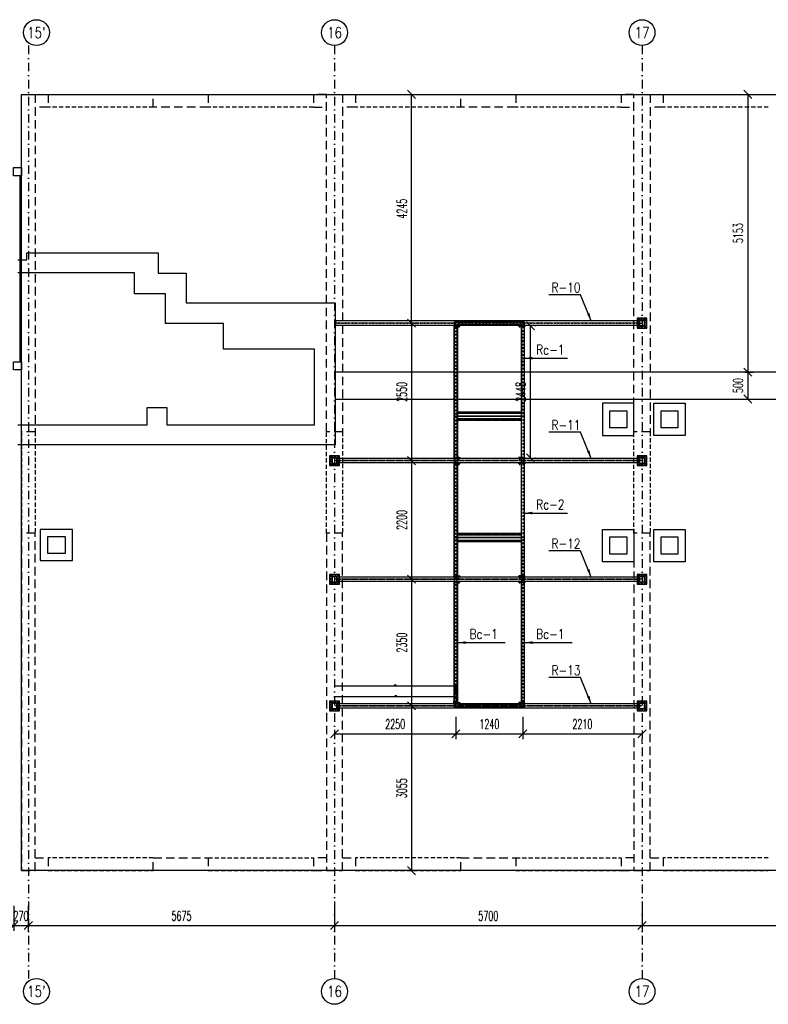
# Model space of a CAD drawing. Header units: millimetres. Extents: x -228255 to 14536, y -140109 to 119945.
# Tile 111 of 123: x -147689 to -133814, y 100839 to 119104. Entities that reach past the tile are written whole.
import ezdxf
from ezdxf.enums import TextEntityAlignment as Align

# ---------------------------------------------------------------- set-up
doc = ezdxf.new("R2010")
doc.units = ezdxf.units.MM
doc.header["$LTSCALE"] = 2.5
for name, pattern in [('DASHDOT', [25.4, 12.7, -6.35, 0, -6.35]), ('DASHDOT2', [12.7, 6.35, -3.175, 0, -3.175]), ('DASHED', [19.05, 12.7, -6.35]), ('DASHED2', [9.525, 6.35, -3.175])]:
    doc.linetypes.add(name, pattern=pattern)
for name, color, linetype in [('Istniejace', 31, 'Continuous'), ('Kominy', 3, 'Continuous'), ('Nadproza', 202, 'DASHED2'), ('Odnosnik', 54, 'Continuous'), ('Opis_osi', 7, 'Continuous'), ('Osie', 134, 'DASHDOT'), ('Osie_stal', 221, 'DASHDOT2'), ('Scian_nad', 13, 'Continuous'), ('Sciany_nosne', 2, 'DASHED'), ('stal', 4, 'Continuous'), ('Stal_nw', 181, 'DASHED2'), ('Urządzenie', 45, 'Continuous'), ('Widok', 8, 'Continuous'), ('Wymiary', 86, 'Continuous')]:
    doc.layers.add(name, color=color, linetype=linetype)
doc.styles.add('Romans', font='romans.shx', dxfattribs={"width": 0.6})
doc.styles.add('style1', font='romand.shx', dxfattribs={"width": 0.8})
doc.styles.add('style3', font='romans.shx', dxfattribs={"width": 0.5})
doc.dimstyles.new('Skala_10', dxfattribs={"dimtxt": 18, "dimasz": 12, "dimexe": 10, "dimexo": 10, "dimgap": 10, "dimtad": 1, "dimdec": 0, "dimdsep": 46, "dimtxsty": 'style3', "dimblk": 'OBLIQUE', "dimcen": 0, "dimdle": 1, "dimclrd": 256, "dimclre": 256, "dimclrt": 31, "dimadec": 1, "dimazin": 0, "dimtfac": 1, "dimtdec": 0, "dimtix": 1, "dimtmove": 2, "dimatfit": 0, "dimldrblk": 'DOT', "dimfxl": 1, "dimtolj": 1, "dimtzin": 0, "dimlwd": -1, "dimlwe": -1, "dimarcsym": 0})
doc.dimstyles.new('Skala_100', dxfattribs={"dimtxt": 180, "dimasz": 150, "dimexe": 100, "dimexo": 200, "dimgap": 90, "dimtad": 1, "dimdec": 0, "dimrnd": 1, "dimdsep": 46, "dimtxsty": 'Romans', "dimblk": 'OBLIQUE', "dimcen": 0, "dimdle": 10, "dimclrd": 256, "dimclre": 256, "dimclrt": 31, "dimadec": 0, "dimazin": 0, "dimtfac": 1, "dimtdec": 0, "dimtix": 1, "dimtmove": 2, "dimatfit": 0, "dimfxl": 1, "dimtolj": 1, "dimtzin": 0, "dimlwd": -1, "dimlwe": -1, "dimarcsym": 0})

# ---------------------------------------------------------------- blocks, each defined once
blk = doc.blocks.new('Os_centrum')
at = {"color": 7}
blk.add_circle((0, 0), 30, dxfattribs=at)
at = {"color": 31, "style": 'style1', "width": 0.8}
blk.add_attdef('222', text='', height=25, dxfattribs=at).set_placement((0, 0), align=Align.MIDDLE)
blk = doc.blocks.new('Zk100x100x4')
for points in [[(-42, -50), (42, -50, 0.414214), (50, -42), (50, 42, 0.414214), (42, 50), (-42, 50, 0.414214), (-50, 42), (-50, -42, 0.414214)], [(-42, -46), (42, -46, 0.414214), (46, -42), (46, 42, 0.414214), (42, 46), (-42, 46, 0.414214), (-46, 42), (-46, -42, 0.414214)]]:
    blk.add_lwpolyline(points, format="xyb", close=True)
blk = doc.blocks.new('_Oblique')
at = {"color": 0, "linetype": 'ByBlock', "lineweight": -2}
blk.add_line((-0.5, -0.5), (0.5, 0.5), dxfattribs=at)
blk = doc.blocks.new('*D91')
at = {"layer": 'Defpoints', "color": 0, "transparency": 16777216}
for p in [(-147799, 102866), (-147529, 102866), (-147529, 102300)]:
    blk.add_point(p, dxfattribs=at)
at = {"layer": 'Wymiary', "transparency": 16777216}
for p, q in [((-147799, 102666), (-147799, 102200)), ((-147529, 102666), (-147529, 102200)), ((-147799, 102300), (-147949, 102300)), ((-147799, 102300), (-147529, 102300)), ((-147529, 102300), (-147379, 102300))]:
    blk.add_line(p, q, dxfattribs=at)
at = {"layer": 'Wymiary', "transparency": 16777216, "xscale": 150, "yscale": 150, "zscale": 150}
blk.add_blockref('_Oblique', (-147799, 102300), dxfattribs=at)
at = {"layer": 'Wymiary', "transparency": 16777216, "xscale": 150, "yscale": 150, "zscale": 150, "rotation": 180}
blk.add_blockref('_Oblique', (-147529, 102300), dxfattribs=at)
at = {"layer": 'Wymiary', "color": 31, "transparency": 16777216, "insert": (-147664, 102480), "char_height": 180, "attachment_point": 5, "style": 'Romans'}
blk.add_mtext('\\A1;270', dxfattribs=at)
blk = doc.blocks.new('*D92')
at = {"layer": 'Defpoints', "color": 0, "transparency": 16777216}
for p in [(-147529, 102866), (-141854, 102866), (-141854, 102300)]:
    blk.add_point(p, dxfattribs=at)
at = {"layer": 'Wymiary', "transparency": 16777216}
for p, q in [((-147529, 102666), (-147529, 102200)), ((-141854, 102666), (-141854, 102200)), ((-147539, 102300), (-141844, 102300))]:
    blk.add_line(p, q, dxfattribs=at)
at = {"layer": 'Wymiary', "transparency": 16777216, "xscale": 150, "yscale": 150, "zscale": 150, "rotation": 180}
blk.add_blockref('_Oblique', (-147529, 102300), dxfattribs=at)
at = {"layer": 'Wymiary', "transparency": 16777216, "xscale": 150, "yscale": 150, "zscale": 150}
blk.add_blockref('_Oblique', (-141854, 102300), dxfattribs=at)
at = {"layer": 'Wymiary', "color": 31, "transparency": 16777216, "insert": (-144691, 102480), "char_height": 180, "attachment_point": 5, "style": 'Romans'}
blk.add_mtext('\\A1;5675', dxfattribs=at)
blk = doc.blocks.new('*D93')
at = {"layer": 'Defpoints', "color": 0, "transparency": 16777216}
for p in [(-141854, 102866), (-136154, 102866), (-136154, 102300)]:
    blk.add_point(p, dxfattribs=at)
at = {"layer": 'Wymiary', "transparency": 16777216}
for p, q in [((-141854, 102666), (-141854, 102200)), ((-136154, 102666), (-136154, 102200)), ((-141864, 102300), (-136144, 102300))]:
    blk.add_line(p, q, dxfattribs=at)
at = {"layer": 'Wymiary', "transparency": 16777216, "xscale": 150, "yscale": 150, "zscale": 150, "rotation": 180}
blk.add_blockref('_Oblique', (-141854, 102300), dxfattribs=at)
at = {"layer": 'Wymiary', "transparency": 16777216, "xscale": 150, "yscale": 150, "zscale": 150}
blk.add_blockref('_Oblique', (-136154, 102300), dxfattribs=at)
at = {"layer": 'Wymiary', "color": 31, "transparency": 16777216, "insert": (-139004, 102480), "char_height": 180, "attachment_point": 5, "style": 'Romans'}
blk.add_mtext('\\A1;5700', dxfattribs=at)
blk = doc.blocks.new('*D94')
at = {"layer": 'Defpoints', "color": 0, "transparency": 16777216}
for p in [(-136154, 102866), (-130454, 102866), (-130454, 102300)]:
    blk.add_point(p, dxfattribs=at)
at = {"layer": 'Wymiary', "transparency": 16777216}
for p, q in [((-136154, 102666), (-136154, 102200)), ((-130454, 102666), (-130454, 102200)), ((-136164, 102300), (-130444, 102300))]:
    blk.add_line(p, q, dxfattribs=at)
at = {"layer": 'Wymiary', "transparency": 16777216, "xscale": 150, "yscale": 150, "zscale": 150, "rotation": 180}
blk.add_blockref('_Oblique', (-136154, 102300), dxfattribs=at)
at = {"layer": 'Wymiary', "transparency": 16777216, "xscale": 150, "yscale": 150, "zscale": 150}
blk.add_blockref('_Oblique', (-130454, 102300), dxfattribs=at)
at = {"layer": 'Wymiary', "color": 31, "transparency": 16777216, "insert": (-133304, 102480), "char_height": 180, "attachment_point": 5, "style": 'Romans'}
blk.add_mtext('\\A1;5700', dxfattribs=at)
blk = doc.blocks.new('*D120')
at = {"layer": 'Defpoints', "color": 0, "transparency": 16777216}
for p in [(-140562, 117719), (-140426, 117719), (-140562, 113474)]:
    blk.add_point(p, dxfattribs=at)
at = {"layer": 'Wymiary', "transparency": 16777216}
for p, q in [((-140426, 113464), (-140426, 117729)), ((-140362, 117719), (-140326, 117719)), ((-140362, 113474), (-140326, 113474))]:
    blk.add_line(p, q, dxfattribs=at)
at = {"layer": 'Wymiary', "transparency": 16777216, "xscale": 150, "yscale": 150, "zscale": 150}
for p, rotation in [((-140426, 117719), 90), ((-140426, 113474), 270)]:
    blk.add_blockref('_Oblique', p, dxfattribs=dict(at, rotation=rotation))
at = {"layer": 'Wymiary', "color": 31, "transparency": 16777216, "insert": (-140606, 115597), "char_height": 180, "attachment_point": 5, "rotation": 90, "style": 'Romans'}
blk.add_mtext('\\A1;4245', dxfattribs=at)
blk = doc.blocks.new('*D121')
at = {"layer": 'Defpoints', "color": 0, "transparency": 16777216}
for p in [(-140505, 113474), (-140505, 110924), (-140426, 110924)]:
    blk.add_point(p, dxfattribs=at)
at = {"layer": 'Wymiary', "transparency": 16777216}
for p, q in [((-140426, 113484), (-140426, 110914)), ((-140305, 113474), (-140326, 113474)), ((-140305, 110924), (-140326, 110924))]:
    blk.add_line(p, q, dxfattribs=at)
at = {"layer": 'Wymiary', "transparency": 16777216, "xscale": 150, "yscale": 150, "zscale": 150}
for p, rotation in [((-140426, 113474), 90), ((-140426, 110924), 270)]:
    blk.add_blockref('_Oblique', p, dxfattribs=dict(at, rotation=rotation))
at = {"layer": 'Wymiary', "color": 31, "transparency": 16777216, "insert": (-140606, 112199), "char_height": 180, "attachment_point": 5, "rotation": 90, "style": 'Romans'}
blk.add_mtext('\\A1;2550', dxfattribs=at)
blk = doc.blocks.new('*D122')
at = {"layer": 'Defpoints', "color": 0, "transparency": 16777216}
for p in [(-140505, 110924), (-140482, 108724), (-140426, 108724)]:
    blk.add_point(p, dxfattribs=at)
at = {"layer": 'Wymiary', "transparency": 16777216}
for p, q in [((-140426, 110934), (-140426, 108714)), ((-140305, 110924), (-140326, 110924)), ((-140282, 108724), (-140326, 108724))]:
    blk.add_line(p, q, dxfattribs=at)
at = {"layer": 'Wymiary', "transparency": 16777216, "xscale": 150, "yscale": 150, "zscale": 150}
for p, rotation in [((-140426, 110924), 90), ((-140426, 108724), 270)]:
    blk.add_blockref('_Oblique', p, dxfattribs=dict(at, rotation=rotation))
at = {"layer": 'Wymiary', "color": 31, "transparency": 16777216, "insert": (-140606, 109824), "char_height": 180, "attachment_point": 5, "rotation": 90, "style": 'Romans'}
blk.add_mtext('\\A1;2200', dxfattribs=at)
blk = doc.blocks.new('*D123')
at = {"layer": 'Defpoints', "color": 0, "transparency": 16777216}
for p in [(-140482, 108724), (-140482, 106374), (-140426, 106374)]:
    blk.add_point(p, dxfattribs=at)
at = {"layer": 'Wymiary', "transparency": 16777216}
for p, q in [((-140426, 108734), (-140426, 106364)), ((-140282, 108724), (-140326, 108724)), ((-140282, 106374), (-140326, 106374))]:
    blk.add_line(p, q, dxfattribs=at)
at = {"layer": 'Wymiary', "transparency": 16777216, "xscale": 150, "yscale": 150, "zscale": 150}
for p, rotation in [((-140426, 108724), 90), ((-140426, 106374), 270)]:
    blk.add_blockref('_Oblique', p, dxfattribs=dict(at, rotation=rotation))
at = {"layer": 'Wymiary', "color": 31, "transparency": 16777216, "insert": (-140606, 107549), "char_height": 180, "attachment_point": 5, "rotation": 90, "style": 'Romans'}
blk.add_mtext('\\A1;2350', dxfattribs=at)
blk = doc.blocks.new('*D124')
at = {"layer": 'Defpoints', "color": 0, "transparency": 16777216}
for p in [(-140482, 106374), (-140482, 103319), (-140426, 103319)]:
    blk.add_point(p, dxfattribs=at)
at = {"layer": 'Wymiary', "transparency": 16777216}
for p, q in [((-140426, 106384), (-140426, 103309)), ((-140282, 106374), (-140326, 106374)), ((-140282, 103319), (-140326, 103319))]:
    blk.add_line(p, q, dxfattribs=at)
at = {"layer": 'Wymiary', "transparency": 16777216, "xscale": 150, "yscale": 150, "zscale": 150}
for p, rotation in [((-140426, 106374), 90), ((-140426, 103319), 270)]:
    blk.add_blockref('_Oblique', p, dxfattribs=dict(at, rotation=rotation))
at = {"layer": 'Wymiary', "color": 31, "transparency": 16777216, "insert": (-140606, 104847), "char_height": 180, "attachment_point": 5, "rotation": 90, "style": 'Romans'}
blk.add_mtext('\\A1;3055', dxfattribs=at)
blk = doc.blocks.new('*D125')
at = {"layer": 'Defpoints', "color": 0, "transparency": 16777216}
for p in [(-139604, 106374), (-141854, 106128), (-139604, 105857)]:
    blk.add_point(p, dxfattribs=at)
at = {"layer": 'Wymiary', "transparency": 16777216}
for p, q in [((-139604, 106174), (-139604, 105757)), ((-141864, 105857), (-139594, 105857)), ((-141854, 105928), (-141854, 105757))]:
    blk.add_line(p, q, dxfattribs=at)
at = {"layer": 'Wymiary', "transparency": 16777216, "xscale": 150, "yscale": 150, "zscale": 150, "rotation": 180}
blk.add_blockref('_Oblique', (-141854, 105857), dxfattribs=at)
at = {"layer": 'Wymiary', "transparency": 16777216, "xscale": 150, "yscale": 150, "zscale": 150}
blk.add_blockref('_Oblique', (-139604, 105857), dxfattribs=at)
at = {"layer": 'Wymiary', "color": 31, "transparency": 16777216, "insert": (-140729, 106037), "char_height": 180, "attachment_point": 5, "style": 'Romans'}
blk.add_mtext('\\A1;2250', dxfattribs=at)
blk = doc.blocks.new('*D126')
at = {"layer": 'Defpoints', "color": 0, "transparency": 16777216}
for p in [(-139604, 106374), (-138364, 106374), (-138364, 105857)]:
    blk.add_point(p, dxfattribs=at)
at = {"layer": 'Wymiary', "transparency": 16777216}
for p, q in [((-139604, 106174), (-139604, 105757)), ((-138364, 106174), (-138364, 105757)), ((-139614, 105857), (-138354, 105857))]:
    blk.add_line(p, q, dxfattribs=at)
at = {"layer": 'Wymiary', "transparency": 16777216, "xscale": 150, "yscale": 150, "zscale": 150, "rotation": 180}
blk.add_blockref('_Oblique', (-139604, 105857), dxfattribs=at)
at = {"layer": 'Wymiary', "transparency": 16777216, "xscale": 150, "yscale": 150, "zscale": 150}
blk.add_blockref('_Oblique', (-138364, 105857), dxfattribs=at)
at = {"layer": 'Wymiary', "color": 31, "transparency": 16777216, "insert": (-138984, 106037), "char_height": 180, "attachment_point": 5, "style": 'Romans'}
blk.add_mtext('\\A1;1240', dxfattribs=at)
blk = doc.blocks.new('*D127')
at = {"layer": 'Defpoints', "color": 0, "transparency": 16777216}
for p in [(-138364, 106374), (-136154, 105905), (-136154, 105857)]:
    blk.add_point(p, dxfattribs=at)
at = {"layer": 'Wymiary', "transparency": 16777216}
for p, q in [((-138364, 106174), (-138364, 105757)), ((-138374, 105857), (-136144, 105857)), ((-136154, 105705), (-136154, 105757))]:
    blk.add_line(p, q, dxfattribs=at)
at = {"layer": 'Wymiary', "transparency": 16777216, "xscale": 150, "yscale": 150, "zscale": 150, "rotation": 180}
blk.add_blockref('_Oblique', (-138364, 105857), dxfattribs=at)
at = {"layer": 'Wymiary', "transparency": 16777216, "xscale": 150, "yscale": 150, "zscale": 150}
blk.add_blockref('_Oblique', (-136154, 105857), dxfattribs=at)
at = {"layer": 'Wymiary', "color": 31, "transparency": 16777216, "insert": (-137259, 106037), "char_height": 180, "attachment_point": 5, "style": 'Romans'}
blk.add_mtext('\\A1;2210', dxfattribs=at)
blk = doc.blocks.new('*D128')
at = {"layer": 'Defpoints', "color": 0, "ltscale": 0.5, "transparency": 16777216}
for p in [(-134448, 117719), (-134448, 112567), (-134195, 112567)]:
    blk.add_point(p, dxfattribs=at)
at = {"layer": 'Wymiary', "ltscale": 0.5, "transparency": 16777216}
for p, q in [((-134248, 117719), (-134095, 117719)), ((-134195, 117729), (-134195, 112557)), ((-134248, 112567), (-134095, 112567))]:
    blk.add_line(p, q, dxfattribs=at)
at = {"layer": 'Wymiary', "ltscale": 0.5, "transparency": 16777216, "xscale": 150, "yscale": 150, "zscale": 150}
for p, rotation in [((-134195, 117719), 90), ((-134195, 112567), 270)]:
    blk.add_blockref('_Oblique', p, dxfattribs=dict(at, rotation=rotation))
at = {"layer": 'Wymiary', "color": 31, "ltscale": 0.5, "transparency": 16777216, "insert": (-134375, 115143), "char_height": 180, "attachment_point": 5, "rotation": 90, "style": 'Romans'}
blk.add_mtext('\\A1;5153', dxfattribs=at)
blk = doc.blocks.new('*D129')
at = {"layer": 'Defpoints', "color": 0, "ltscale": 0.5, "transparency": 16777216}
for p in [(-134448, 112567), (-134448, 112067), (-134195, 112067)]:
    blk.add_point(p, dxfattribs=at)
at = {"layer": 'Wymiary', "ltscale": 0.5, "transparency": 16777216}
for p, q in [((-134248, 112567), (-134095, 112567)), ((-134195, 112577), (-134195, 112057)), ((-134248, 112067), (-134095, 112067))]:
    blk.add_line(p, q, dxfattribs=at)
at = {"layer": 'Wymiary', "ltscale": 0.5, "transparency": 16777216, "xscale": 150, "yscale": 150, "zscale": 150}
for p, rotation in [((-134195, 112567), 90), ((-134195, 112067), 270)]:
    blk.add_blockref('_Oblique', p, dxfattribs=dict(at, rotation=rotation))
at = {"layer": 'Wymiary', "color": 31, "ltscale": 0.5, "transparency": 16777216, "insert": (-134375, 112317), "char_height": 180, "attachment_point": 5, "rotation": 90, "style": 'Romans'}
blk.add_mtext('\\A1;500', dxfattribs=at)
blk = doc.blocks.new('*D130')
at = {"layer": 'Defpoints', "color": 0, "ltscale": 0.5, "transparency": 16777216}
for p in [(-141854, 106541), (-141854, 106516), (-139586, 106435)]:
    blk.add_point(p, dxfattribs=at)
at = {"layer": 'Wymiary', "ltscale": 0.5, "transparency": 16777216}
for p, q in [((-139585, 106541), (-141855, 106541)), ((-141854, 106526), (-141854, 106551)), ((-139586, 106445), (-139586, 106551))]:
    blk.add_line(p, q, dxfattribs=at)
at = {"layer": 'Wymiary', "ltscale": 0.5, "transparency": 16777216, "xscale": 12, "yscale": 12, "zscale": 12, "rotation": 180}
blk.add_blockref('_Oblique', (-141854, 106541), dxfattribs=at)
at = {"layer": 'Wymiary', "ltscale": 0.5, "transparency": 16777216, "xscale": 12, "yscale": 12, "zscale": 12}
blk.add_blockref('_Oblique', (-139586, 106541), dxfattribs=at)
at = {"layer": 'Wymiary', "color": 31, "ltscale": 0.5, "transparency": 16777216, "insert": (-140720, 106560), "char_height": 18, "attachment_point": 5, "style": 'style3'}
blk.add_mtext('\\A1;2268', dxfattribs=at)
blk = doc.blocks.new('_Dot')
at = {"color": 0, "linetype": 'ByBlock', "lineweight": -2}
blk.add_line((-0.5, 0), (-1, 0), dxfattribs=at)
at = {"color": 0, "linetype": 'ByBlock', "const_width": 0.5}
blk.add_lwpolyline([(-0.25, 0, 1), (0.25, 0, 1)], format="xyb", close=True, dxfattribs=at)
blk = doc.blocks.new('*D132')
at = {"layer": 'Defpoints', "color": 0, "ltscale": 0.5, "transparency": 16777216}
for p in [(-141854, 106740), (-141854, 106738), (-139604, 106595)]:
    blk.add_point(p, dxfattribs=at)
at = {"layer": 'Wymiary', "ltscale": 0.5, "transparency": 16777216}
for p, q in [((-139603, 106740), (-141855, 106740)), ((-141854, 106748), (-141854, 106750)), ((-139604, 106605), (-139604, 106750))]:
    blk.add_line(p, q, dxfattribs=at)
at = {"layer": 'Wymiary', "ltscale": 0.5, "transparency": 16777216, "xscale": 12, "yscale": 12, "zscale": 12, "rotation": 180}
blk.add_blockref('_Oblique', (-141854, 106740), dxfattribs=at)
at = {"layer": 'Wymiary', "ltscale": 0.5, "transparency": 16777216, "xscale": 12, "yscale": 12, "zscale": 12}
blk.add_blockref('_Oblique', (-139604, 106740), dxfattribs=at)
at = {"layer": 'Wymiary', "color": 31, "ltscale": 0.5, "transparency": 16777216, "insert": (-140729, 106759), "char_height": 18, "attachment_point": 5, "style": 'style3'}
blk.add_mtext('\\A1;2250', dxfattribs=at)
blk = doc.blocks.new('*D136')
at = {"layer": 'Defpoints', "color": 0, "ltscale": 0.5, "transparency": 16777216}
for p in [(-139641, 106435), (-139604, 106454), (-139604, 106435)]:
    blk.add_point(p, dxfattribs=at)
at = {"layer": 'Wymiary', "ltscale": 0.5, "transparency": 16777216}
for p, q in [((-139642, 106454), (-139603, 106454)), ((-139641, 106445), (-139641, 106464)), ((-139604, 106445), (-139604, 106464))]:
    blk.add_line(p, q, dxfattribs=at)
at = {"layer": 'Wymiary', "ltscale": 0.5, "transparency": 16777216, "xscale": 12, "yscale": 12, "zscale": 12, "rotation": 180}
blk.add_blockref('_Oblique', (-139641, 106454), dxfattribs=at)
at = {"layer": 'Wymiary', "ltscale": 0.5, "transparency": 16777216, "xscale": 12, "yscale": 12, "zscale": 12}
blk.add_blockref('_Oblique', (-139604, 106454), dxfattribs=at)
at = {"layer": 'Wymiary', "color": 31, "ltscale": 0.5, "transparency": 16777216, "insert": (-139622, 106473), "char_height": 18, "attachment_point": 5, "style": 'style3'}
blk.add_mtext('\\A1;38', dxfattribs=at)
blk = doc.blocks.new('*D529')
at = {"layer": 'Defpoints', "color": 0, "ltscale": 0.5, "transparency": 16777216}
for p in [(-138326, 113423), (-138222, 113423), (-138326, 110975)]:
    blk.add_point(p, dxfattribs=at)
at = {"layer": 'Wymiary', "ltscale": 0.5, "transparency": 16777216}
for p, q in [((-138222, 110965), (-138222, 113433)), ((-138126, 113423), (-138122, 113423)), ((-138126, 110975), (-138122, 110975))]:
    blk.add_line(p, q, dxfattribs=at)
at = {"layer": 'Wymiary', "ltscale": 0.5, "transparency": 16777216, "xscale": 150, "yscale": 150, "zscale": 150}
for p, rotation in [((-138222, 113423), 90), ((-138222, 110975), 270)]:
    blk.add_blockref('_Oblique', p, dxfattribs=dict(at, rotation=rotation))
at = {"layer": 'Wymiary', "color": 31, "ltscale": 0.5, "transparency": 16777216, "insert": (-138402, 112199), "char_height": 180, "attachment_point": 5, "rotation": 90, "style": 'Romans'}
blk.add_mtext('\\A1;2448', dxfattribs=at)

msp = doc.modelspace()

# ---------------------------------------------------------------- linework, layer by layer
at = {"layer": 'Istniejace'}
msp.add_line((-147678.7, 112759.24), (-147678.7, 116209.24), dxfattribs=at)
for points in [[(-147803.7, 116359.24), (-147653.7, 116359.24), (-147653.7, 116209.24), (-147803.7, 116209.24)], [(-147803.7, 112759.24), (-147653.7, 112759.24), (-147653.7, 112609.24), (-147803.7, 112609.24)]]:
    msp.add_lwpolyline(points, close=True, dxfattribs=at)
at = {"layer": 'Kominy', "ltscale": 5}
for points in [[(-136303.61, 111991.17), (-136883.61, 111991.17), (-136883.61, 111391.17), (-136303.61, 111391.17)], [(-135933.7, 111991.17), (-135353.7, 111991.17), (-135353.7, 111391.17), (-135933.7, 111391.17)], [(-136748.61, 111851.17), (-136438.61, 111851.17), (-136438.61, 111531.17), (-136748.61, 111531.17)], [(-135798.7, 111851.17), (-135488.7, 111851.17), (-135488.7, 111531.17), (-135798.7, 111531.17)], [(-146708.7, 109649.24), (-147308.7, 109649.24), (-147308.7, 109069.24), (-146708.7, 109069.24)], [(-136883.61, 109649.24), (-136303.61, 109649.24), (-136303.61, 109049.24), (-136883.61, 109049.24)], [(-135933.7, 109649.24), (-135353.7, 109649.24), (-135353.7, 109049.24), (-135933.7, 109049.24)], [(-147168.7, 109514.24), (-146848.7, 109514.24), (-146848.7, 109204.24), (-147168.7, 109204.24)], [(-136748.61, 109509.24), (-136438.61, 109509.24), (-136438.61, 109189.24), (-136748.61, 109189.24)], [(-135798.7, 109509.24), (-135488.7, 109509.24), (-135488.7, 109189.24), (-135798.7, 109189.24)]]:
    msp.add_lwpolyline(points, close=True, dxfattribs=at)
at = {"layer": 'Nadproza', "ltscale": 5}
for p, q in [((-147163.7, 117719.24), (-145213.7, 117719.24)), ((-144193.7, 117719.24), (-142243.7, 117719.24)), ((-141463.7, 117719.24), (-139513.7, 117719.24)), ((-138493.7, 117719.24), (-136543.7, 117719.24)), ((-135763.7, 117719.24), (-133813.7, 117719.24)), ((-145213.7, 117479.24), (-147163.7, 117479.24)), ((-142243.7, 117479.24), (-144193.7, 117479.24)), ((-139513.7, 117479.24), (-141463.7, 117479.24)), ((-136543.7, 117479.24), (-138493.7, 117479.24)), ((-133813.7, 117479.24), (-135763.7, 117479.24)), ((-147653.7, 111459.24), (-147653.7, 109579.24)), ((-147403.7, 111459.24), (-147403.7, 109579.24)), ((-142003.7, 109579.24), (-142003.7, 111459.24)), ((-141703.7, 111459.24), (-141703.7, 109579.24)), ((-136303.7, 109579.24), (-136303.7, 111459.24)), ((-136003.7, 111459.24), (-136003.7, 109579.24)), ((-145213.7, 103559.24), (-147163.7, 103559.24)), ((-144193.7, 103559.24), (-142243.7, 103559.24)), ((-139513.7, 103559.24), (-141463.7, 103559.24)), ((-138493.7, 103559.24), (-136543.7, 103559.24)), ((-133813.7, 103559.24), (-135763.7, 103559.24)), ((-147163.7, 103319.24), (-145213.7, 103319.24)), ((-144193.7, 103319.24), (-142243.7, 103319.24)), ((-141463.7, 103319.24), (-139513.7, 103319.24)), ((-138493.7, 103319.24), (-136543.7, 103319.24)), ((-135763.7, 103319.24), (-133813.7, 103319.24))]:
    msp.add_line(p, q, dxfattribs=at)
at = {"layer": 'Osie', "ltscale": 5}
for p, q in [((-147528.7, 118623.95), (-147528.7, 101319.24)), ((-141853.7, 118623.95), (-141853.7, 101319.24)), ((-136153.7, 118623.95), (-136153.7, 101319.24))]:
    msp.add_line(p, q, dxfattribs=at)
at = {"layer": 'Osie'}
for p, q in [((-141853.7, 113474.24), (-136152.7, 113474.24)), ((-139603.7, 106374.24), (-139603.7, 113474.24)), ((-138363.7, 113474.24), (-138363.7, 106374.24)), ((-138363.7, 111749.24), (-139603.7, 111749.24)), ((-136152.7, 110924.24), (-141852.7, 110924.24)), ((-138363.7, 109499.24), (-139603.7, 109499.24)), ((-136152.7, 108724.24), (-141852.7, 108724.24)), ((-136152.7, 106374.24), (-141852.7, 106374.24))]:
    msp.add_line(p, q, dxfattribs=at)
at = {"layer": 'Osie_stal'}
for p, q in [((-139623.2, 113393.24), (-139623.2, 113453.24)), ((-139549.2, 113393.24), (-139549.2, 113453.24)), ((-138418.2, 113393.24), (-138418.2, 113453.24)), ((-138344.2, 113393.24), (-138344.2, 113453.24)), ((-136063.7, 113544.24), (-136243.7, 113544.24)), ((-136223.7, 113564.24), (-136223.7, 113384.24)), ((-136083.7, 113384.24), (-136083.7, 113564.24)), ((-136243.7, 113404.24), (-136063.7, 113404.24)), ((-141763.7, 110994.24), (-141943.7, 110994.24)), ((-141923.7, 111014.24), (-141923.7, 110834.24)), ((-141783.7, 110834.24), (-141783.7, 111014.24)), ((-139623.2, 110945.24), (-139623.2, 111005.24)), ((-139623.2, 110843.24), (-139623.2, 110903.24)), ((-139549.2, 110945.24), (-139549.2, 111005.24)), ((-139549.2, 110843.24), (-139549.2, 110903.24)), ((-138418.2, 110945.24), (-138418.2, 111005.24)), ((-138418.2, 110843.24), (-138418.2, 110903.24)), ((-138344.2, 110945.24), (-138344.2, 111005.24)), ((-138344.2, 110843.24), (-138344.2, 110903.24)), ((-136063.7, 110994.24), (-136243.7, 110994.24)), ((-136223.7, 111014.24), (-136223.7, 110834.24)), ((-136083.7, 110834.24), (-136083.7, 111014.24)), ((-141943.7, 110854.24), (-141763.7, 110854.24)), ((-136243.7, 110854.24), (-136063.7, 110854.24)), ((-141763.7, 108794.24), (-141943.7, 108794.24)), ((-141923.7, 108814.24), (-141923.7, 108634.24)), ((-141783.7, 108634.24), (-141783.7, 108814.24)), ((-139623.2, 108745.24), (-139623.2, 108805.24)), ((-139623.2, 108643.24), (-139623.2, 108703.24)), ((-139549.2, 108745.24), (-139549.2, 108805.24)), ((-139549.2, 108643.24), (-139549.2, 108703.24)), ((-138418.2, 108745.24), (-138418.2, 108805.24)), ((-138418.2, 108643.24), (-138418.2, 108703.24)), ((-138344.2, 108745.24), (-138344.2, 108805.24)), ((-138344.2, 108643.24), (-138344.2, 108703.24)), ((-136063.7, 108794.24), (-136243.7, 108794.24)), ((-136223.7, 108814.24), (-136223.7, 108634.24)), ((-136083.7, 108634.24), (-136083.7, 108814.24)), ((-141943.7, 108654.24), (-141763.7, 108654.24)), ((-136243.7, 108654.24), (-136063.7, 108654.24)), ((-141763.7, 106444.24), (-141943.7, 106444.24)), ((-141943.7, 106304.24), (-141763.7, 106304.24)), ((-141923.7, 106464.24), (-141923.7, 106284.24)), ((-141783.7, 106284.24), (-141783.7, 106464.24)), ((-139623.2, 106395.24), (-139623.2, 106455.24)), ((-139549.2, 106395.24), (-139549.2, 106455.24)), ((-138418.2, 106395.24), (-138418.2, 106455.24)), ((-138344.2, 106395.24), (-138344.2, 106455.24)), ((-136063.7, 106444.24), (-136243.7, 106444.24)), ((-136243.7, 106304.24), (-136063.7, 106304.24)), ((-136223.7, 106464.24), (-136223.7, 106284.24)), ((-136083.7, 106284.24), (-136083.7, 106464.24))]:
    msp.add_line(p, q, dxfattribs=at)
at = {"layer": 'Scian_nad'}
for p, q in [((-147553.7, 114649.24), (-147553.7, 114779.24)), ((-147553.7, 114779.24), (-145123.7, 114779.24)), ((-145123.7, 114779.24), (-145123.7, 114399.24)), ((-147723.7, 114649.24), (-147553.7, 114649.24)), ((-145563.7, 114409.24), (-147723.7, 114409.24)), ((-145563.7, 114019.24), (-145563.7, 114409.24)), ((-145123.7, 114399.24), (-144603.7, 114399.24)), ((-144603.7, 114399.24), (-144603.7, 113849.24)), ((-144983.7, 114019.24), (-145563.7, 114019.24)), ((-144983.7, 113469.24), (-144983.7, 114019.24)), ((-144603.7, 113849.24), (-141843.7, 113849.24)), ((-141843.7, 113849.24), (-141843.7, 111219.24)), ((-143913.7, 113469.24), (-144983.7, 113469.24)), ((-143913.7, 112989.24), (-143913.7, 113469.24)), ((-142223.7, 112989.24), (-143913.7, 112989.24)), ((-142223.7, 111589.24), (-142223.7, 112989.24)), ((-145328.7, 111589.24), (-145328.7, 111909.24)), ((-145328.7, 111909.24), (-144958.7, 111909.24)), ((-144958.7, 111909.24), (-144958.7, 111589.24)), ((-147723.7, 111589.24), (-145328.7, 111589.24)), ((-144958.7, 111589.24), (-142223.7, 111589.24)), ((-141843.7, 111219.24), (-147723.7, 111219.24))]:
    msp.add_line(p, q, dxfattribs=at)
at = {"layer": 'Sciany_nosne', "ltscale": 5}
for p, q in [((-147653.7, 111459.24), (-147653.7, 117719.24)), ((-147653.7, 117719.24), (-147403.7, 117719.24)), ((-147403.7, 117719.24), (-147403.7, 111459.24)), ((-147403.7, 117719.24), (-147163.7, 117719.24)), ((-147163.7, 117719.24), (-147163.7, 117479.24)), ((-145213.7, 117719.24), (-144193.7, 117719.24)), ((-145213.7, 117479.24), (-145213.7, 117719.24)), ((-144193.7, 117719.24), (-144193.7, 117479.24)), ((-142003.7, 117719.24), (-142243.7, 117719.24)), ((-142243.7, 117719.24), (-142243.7, 117479.24)), ((-142003.7, 111459.24), (-142003.7, 117719.24)), ((-142003.7, 117719.24), (-141703.7, 117719.24)), ((-141703.7, 117719.24), (-141703.7, 111459.24)), ((-141703.7, 117719.24), (-141463.7, 117719.24)), ((-141463.7, 117719.24), (-141463.7, 117479.24)), ((-139513.7, 117719.24), (-138493.7, 117719.24)), ((-139513.7, 117479.24), (-139513.7, 117719.24)), ((-138493.7, 117719.24), (-138493.7, 117479.24)), ((-136303.7, 117719.24), (-136543.7, 117719.24)), ((-136543.7, 117719.24), (-136543.7, 117479.24)), ((-136303.7, 111459.24), (-136303.7, 117719.24)), ((-136303.7, 117719.24), (-136003.7, 117719.24)), ((-136003.7, 117719.24), (-136003.7, 111459.24)), ((-136003.7, 117719.24), (-135763.7, 117719.24)), ((-135763.7, 117719.24), (-135763.7, 117479.24)), ((-147163.7, 117479.24), (-147403.7, 117479.24)), ((-144193.7, 117479.24), (-145213.7, 117479.24)), ((-142243.7, 117479.24), (-142003.7, 117479.24)), ((-141463.7, 117479.24), (-141703.7, 117479.24)), ((-138493.7, 117479.24), (-139513.7, 117479.24)), ((-136543.7, 117479.24), (-136303.7, 117479.24)), ((-135763.7, 117479.24), (-136003.7, 117479.24)), ((-147403.7, 111459.24), (-147653.7, 111459.24)), ((-141703.7, 111459.24), (-142003.7, 111459.24)), ((-136003.7, 111459.24), (-136303.7, 111459.24)), ((-147403.7, 109579.24), (-147653.7, 109579.24)), ((-147653.7, 109579.24), (-147653.7, 103319.24)), ((-147403.7, 103319.24), (-147403.7, 109579.24)), ((-141703.7, 109579.24), (-142003.7, 109579.24)), ((-142003.7, 109579.24), (-142003.7, 103319.24)), ((-141703.7, 103319.24), (-141703.7, 109579.24)), ((-136003.7, 109579.24), (-136303.7, 109579.24)), ((-136303.7, 109579.24), (-136303.7, 103319.24)), ((-136003.7, 103319.24), (-136003.7, 109579.24)), ((-147403.7, 103559.24), (-147163.7, 103559.24)), ((-147163.7, 103559.24), (-147163.7, 103319.24)), ((-145213.7, 103559.24), (-144193.7, 103559.24)), ((-145213.7, 103319.24), (-145213.7, 103559.24)), ((-144193.7, 103559.24), (-144193.7, 103319.24)), ((-142003.7, 103559.24), (-142243.7, 103559.24)), ((-142243.7, 103559.24), (-142243.7, 103319.24)), ((-141703.7, 103559.24), (-141463.7, 103559.24)), ((-141463.7, 103559.24), (-141463.7, 103319.24)), ((-139513.7, 103559.24), (-138493.7, 103559.24)), ((-139513.7, 103319.24), (-139513.7, 103559.24)), ((-138493.7, 103559.24), (-138493.7, 103319.24)), ((-136303.7, 103559.24), (-136543.7, 103559.24)), ((-136543.7, 103559.24), (-136543.7, 103319.24)), ((-136003.7, 103559.24), (-135763.7, 103559.24)), ((-135763.7, 103559.24), (-135763.7, 103319.24)), ((-147653.7, 103319.24), (-147403.7, 103319.24)), ((-147163.7, 103319.24), (-147403.7, 103319.24)), ((-144193.7, 103319.24), (-145213.7, 103319.24)), ((-142243.7, 103319.24), (-142003.7, 103319.24)), ((-142003.7, 103319.24), (-141703.7, 103319.24)), ((-141463.7, 103319.24), (-141703.7, 103319.24)), ((-138493.7, 103319.24), (-139513.7, 103319.24)), ((-136543.7, 103319.24), (-136303.7, 103319.24)), ((-136303.7, 103319.24), (-136003.7, 103319.24)), ((-135763.7, 103319.24), (-136003.7, 103319.24))]:
    msp.add_line(p, q, dxfattribs=at)
at = {"layer": 'stal'}
for p, q in [((-136203.7, 113515.24), (-141831.7, 113515.24)), ((-136203.7, 113433.24), (-141831.7, 113433.24)), ((-136203.7, 110965.24), (-141803.7, 110965.24)), ((-136203.7, 110883.24), (-141803.7, 110883.24)), ((-136203.7, 108765.24), (-141803.7, 108765.24)), ((-136203.7, 108683.24), (-141803.7, 108683.24)), ((-136203.7, 106415.24), (-141803.7, 106415.24)), ((-136203.7, 106333.24), (-141803.7, 106333.24))]:
    msp.add_line(p, q, dxfattribs=at)
for points in [[(-141831.7, 113424.24), (-141831.7, 113524.24), (-141843.7, 113524.24), (-141843.7, 113424.24)], [(-139641.2, 113423.24), (-139531.2, 113423.24), (-139531.2, 113433.24), (-139641.2, 113433.24)], [(-138326.2, 113423.24), (-138436.2, 113423.24), (-138436.2, 113433.24), (-138326.2, 113433.24)], [(-136243.7, 113384.24), (-136063.7, 113384.24), (-136063.7, 113564.24), (-136243.7, 113564.24)], [(-139641.2, 113413.24), (-139531.2, 113413.24), (-139531.2, 113423.24), (-139641.2, 113423.24)], [(-139636.2, 113413.24), (-139571.2, 113413.24), (-139571.2, 110985.24), (-139636.2, 110985.24)], [(-138326.2, 113413.24), (-138436.2, 113413.24), (-138436.2, 113423.24), (-138326.2, 113423.24)], [(-138331.2, 113413.24), (-138396.2, 113413.24), (-138396.2, 110985.24), (-138331.2, 110985.24)], [(-139571.2, 111829.24), (-138396.2, 111829.24), (-138396.2, 111669.24), (-139571.2, 111669.24)], [(-141943.7, 110834.24), (-141763.7, 110834.24), (-141763.7, 111014.24), (-141943.7, 111014.24)], [(-139641.2, 110985.24), (-139531.2, 110985.24), (-139531.2, 110975.24), (-139641.2, 110975.24)], [(-139641.2, 110975.24), (-139531.2, 110975.24), (-139531.2, 110965.24), (-139641.2, 110965.24)], [(-139641.2, 110873.24), (-139531.2, 110873.24), (-139531.2, 110883.24), (-139641.2, 110883.24)], [(-139641.2, 110863.24), (-139531.2, 110863.24), (-139531.2, 110873.24), (-139641.2, 110873.24)], [(-138326.2, 110985.24), (-138436.2, 110985.24), (-138436.2, 110975.24), (-138326.2, 110975.24)], [(-138326.2, 110975.24), (-138436.2, 110975.24), (-138436.2, 110965.24), (-138326.2, 110965.24)], [(-138326.2, 110873.24), (-138436.2, 110873.24), (-138436.2, 110883.24), (-138326.2, 110883.24)], [(-138326.2, 110863.24), (-138436.2, 110863.24), (-138436.2, 110873.24), (-138326.2, 110873.24)], [(-136243.7, 110834.24), (-136063.7, 110834.24), (-136063.7, 111014.24), (-136243.7, 111014.24)], [(-139636.2, 110863.24), (-139571.2, 110863.24), (-139571.2, 108785.24), (-139636.2, 108785.24)], [(-138331.2, 110863.24), (-138396.2, 110863.24), (-138396.2, 108785.24), (-138331.2, 108785.24)], [(-139571.2, 109579.24), (-138396.2, 109579.24), (-138396.2, 109419.24), (-139571.2, 109419.24)], [(-141943.7, 108634.24), (-141763.7, 108634.24), (-141763.7, 108814.24), (-141943.7, 108814.24)], [(-139641.2, 108785.24), (-139531.2, 108785.24), (-139531.2, 108775.24), (-139641.2, 108775.24)], [(-139641.2, 108775.24), (-139531.2, 108775.24), (-139531.2, 108765.24), (-139641.2, 108765.24)], [(-139641.2, 108673.24), (-139531.2, 108673.24), (-139531.2, 108683.24), (-139641.2, 108683.24)], [(-138326.2, 108785.24), (-138436.2, 108785.24), (-138436.2, 108775.24), (-138326.2, 108775.24)], [(-138326.2, 108775.24), (-138436.2, 108775.24), (-138436.2, 108765.24), (-138326.2, 108765.24)], [(-138326.2, 108673.24), (-138436.2, 108673.24), (-138436.2, 108683.24), (-138326.2, 108683.24)], [(-136243.7, 108634.24), (-136063.7, 108634.24), (-136063.7, 108814.24), (-136243.7, 108814.24)], [(-139641.2, 108663.24), (-139531.2, 108663.24), (-139531.2, 108673.24), (-139641.2, 108673.24)], [(-139636.2, 108663.24), (-139571.2, 108663.24), (-139571.2, 106435.24), (-139636.2, 106435.24)], [(-138326.2, 108663.24), (-138436.2, 108663.24), (-138436.2, 108673.24), (-138326.2, 108673.24)], [(-138331.2, 108663.24), (-138396.2, 108663.24), (-138396.2, 106435.24), (-138331.2, 106435.24)], [(-141943.7, 106284.24), (-141763.7, 106284.24), (-141763.7, 106464.24), (-141943.7, 106464.24)], [(-139641.2, 106435.24), (-139531.2, 106435.24), (-139531.2, 106425.24), (-139641.2, 106425.24)], [(-139641.2, 106425.24), (-139531.2, 106425.24), (-139531.2, 106415.24), (-139641.2, 106415.24)], [(-138326.2, 106435.24), (-138436.2, 106435.24), (-138436.2, 106425.24), (-138326.2, 106425.24)], [(-138326.2, 106425.24), (-138436.2, 106425.24), (-138436.2, 106415.24), (-138326.2, 106415.24)], [(-136243.7, 106284.24), (-136063.7, 106284.24), (-136063.7, 106464.24), (-136243.7, 106464.24)]]:
    msp.add_lwpolyline(points, close=True, dxfattribs=at)
for centre in [(-136223.7, 113544.24), (-136083.7, 113544.24), (-136223.7, 113404.24), (-136083.7, 113404.24), (-141923.7, 110994.24), (-141783.7, 110994.24), (-136223.7, 110994.24), (-136083.7, 110994.24), (-141923.7, 110854.24), (-141783.7, 110854.24), (-136223.7, 110854.24), (-136083.7, 110854.24), (-141923.7, 108794.24), (-141783.7, 108794.24), (-136223.7, 108794.24), (-136083.7, 108794.24), (-141923.7, 108654.24), (-141783.7, 108654.24), (-136223.7, 108654.24), (-136083.7, 108654.24), (-141923.7, 106444.24), (-141923.7, 106304.24), (-141783.7, 106444.24), (-141783.7, 106304.24), (-136223.7, 106444.24), (-136223.7, 106304.24), (-136083.7, 106444.24), (-136083.7, 106304.24)]:
    msp.add_circle(centre, 6.5, dxfattribs=at)
at = {"layer": 'Stal_nw'}
for p, q in [((-136203.7, 113476.74), (-141830.7, 113476.74)), ((-136203.7, 113471.74), (-141830.7, 113471.74)), ((-139578.7, 110985.24), (-139578.7, 113416.41)), ((-138388.7, 110985.24), (-138388.7, 113416.41)), ((-139571.2, 111818.74), (-138396.2, 111818.74)), ((-139571.2, 111679.74), (-138396.2, 111679.74)), ((-136203.7, 110926.74), (-141803.7, 110926.74)), ((-136203.7, 110921.74), (-141803.7, 110921.74)), ((-139578.7, 108785.24), (-139578.7, 110866.41)), ((-138388.7, 108785.24), (-138388.7, 110866.41)), ((-139571.2, 109568.74), (-138396.2, 109568.74)), ((-139571.2, 109429.74), (-138396.2, 109429.74)), ((-136203.7, 108726.74), (-141803.7, 108726.74)), ((-136203.7, 108721.74), (-141803.7, 108721.74)), ((-139578.7, 106435.24), (-139578.7, 108666.41)), ((-138388.7, 106435.24), (-138388.7, 108666.41)), ((-136203.7, 106376.74), (-141803.7, 106376.74)), ((-136203.7, 106371.74), (-141803.7, 106371.74))]:
    msp.add_line(p, q, dxfattribs=at)
at = {"layer": 'Urządzenie', "ltscale": 5}
for p, q in [((-132552.52, 112566.62), (-141843.7, 112566.62)), ((-141843.7, 112066.62), (-132795, 112066.62))]:
    msp.add_line(p, q, dxfattribs=at)
for points in [[(-139629.2, 113499.24), (-138339.2, 113499.24), (-138339.2, 106349.24), (-139629.2, 106349.24)], [(-138389.2, 111799.24), (-139579.2, 111799.24), (-139579.2, 113449.24), (-138389.2, 113449.24)], [(-138339.2, 111749.24), (-139629.2, 111749.24), (-139629.2, 111749.24), (-138339.2, 111749.24)], [(-139579.2, 109549.24), (-138389.2, 109549.24), (-138389.2, 111699.24), (-139579.2, 111699.24)], [(-139629.2, 109499.24), (-138339.2, 109499.24), (-138339.2, 109499.24), (-139629.2, 109499.24)], [(-138389.2, 106399.24), (-139579.2, 106399.24), (-139579.2, 109449.24), (-138389.2, 109449.24)]]:
    msp.add_lwpolyline(points, close=True, dxfattribs=at)
at = {"layer": 'Widok'}
msp.add_lwpolyline([(-147653.7, 117719.24), (-124603.7, 117719.24), (-124603.7, 103319.24), (-147653.7, 103319.24)], close=True, dxfattribs=at)

# ---------------------------------------------------------------- block references
at = {"layer": 'Opis_osi', "ltscale": 5, "xscale": 8, "yscale": 8, "zscale": 8}
for p, values in [((-147378.7, 118863.95), {'222': "15'"}), ((-141853.7, 118863.95), {'222': '16'}), ((-136153.7, 118863.95), {'222': '17'}), ((-147378.7, 101079.24), {'222': "15'"}), ((-141853.7, 101079.24), {'222': '16'}), ((-136153.7, 101079.24), {'222': '17'})]:
    msp.add_blockref('Os_centrum', p, dxfattribs=at).add_auto_attribs(values)
at = {"layer": 'stal'}
for p in [(-136153.7, 113474.24), (-141853.7, 110924.24), (-136153.7, 110924.24), (-141853.7, 108724.24), (-136153.7, 108724.24), (-141853.7, 106374.24), (-136153.7, 106374.24)]:
    msp.add_blockref('Zk100x100x4', p, dxfattribs=at)

# ---------------------------------------------------------------- texts
at = {"layer": 'Odnosnik', "style": 'style1', "width": 0.8}
for s, p in [('R-10', (-137831.78, 114044.9)), ('Rc-1', (-138118.67, 112892.54)), ('R-11', (-137831.78, 111494.9)), ('Rc-2', (-138118.67, 110020.28)), ('R-12', (-137831.78, 109294.9)), ('Bc-1', (-139353.55, 107617.59)), ('Bc-1', (-138113.55, 107617.59)), ('R-13', (-137831.78, 106944.9))]:
    msp.add_text(s, height=180, dxfattribs=at).set_placement(p)

# ---------------------------------------------------------------- dimensions: what is measured, and where the dimension line sits
at = {"layer": 'Wymiary'}
for base, p1, p2, picture, middle in [((-140426.36, 117719.24), (-140561.88, 113474.24), (-140561.88, 117719.24), '*D120', (-140606.36, 115596.74)), ((-140426.36, 110924.24), (-140504.93, 113474.24), (-140504.93, 110924.24), '*D121', (-140606.36, 112199.24)), ((-140426.36, 108724.24), (-140504.93, 110924.24), (-140481.95, 108724.24), '*D122', (-140606.36, 109824.24)), ((-140426.36, 106374.24), (-140481.95, 108724.24), (-140481.95, 106374.24), '*D123', (-140606.36, 107549.24)), ((-140426.36, 103319.24), (-140481.95, 106374.24), (-140481.95, 103319.24), '*D124', (-140606.36, 104846.74))]:
    dim = msp.add_linear_dim(base=base, p1=p1, p2=p2, angle=90, dimstyle='Skala_100', dxfattribs=at)
    dim.commit()
    dim.dimension.update_dxf_attribs({"geometry": picture, "text_midpoint": middle})
at = {"layer": 'Wymiary', "ltscale": 0.5}
for base, p1, p2, picture, middle in [((-134195.1, 112566.62), (-134447.6, 117719.24), (-134447.6, 112566.62), '*D128', (-134375.1, 115142.93)), ((-138221.93, 113423.24), (-138326.2, 110975.24), (-138326.2, 113423.24), '*D529', (-138401.93, 112199.24)), ((-134195.1, 112066.62), (-134447.6, 112566.62), (-134447.6, 112066.62), '*D129', (-134375.1, 112316.62))]:
    dim = msp.add_linear_dim(base=base, p1=p1, p2=p2, angle=90, dimstyle='Skala_100', dxfattribs=at)
    dim.commit()
    dim.dimension.update_dxf_attribs({"geometry": picture, "text_midpoint": middle})
for base, p1, p2, picture, middle in [((-141853.7, 106739.68), (-139603.7, 106594.82), (-141853.7, 106738.21), '*D132', (-140728.7, 106758.68)), ((-141853.7038938, 106540.63416058), (-139586.20389379, 106435.24311786), (-141853.7038938, 106516.17618486), '*D130', (-140719.95389379, 106559.63416058)), ((-139603.70389379, 106453.93316613), (-139641.20389379, 106435.24311786), (-139603.70389379, 106435.24311786), '*D136', (-139622.45389379, 106472.93316613))]:
    dim = msp.add_linear_dim(base=base, p1=p1, p2=p2, dimstyle='Skala_10', dxfattribs=at)
    dim.commit()
    dim.dimension.update_dxf_attribs({"geometry": picture, "text_midpoint": middle})
at = {"layer": 'Wymiary'}
for base, p1, p2, picture, middle in [((-139603.7, 105857.13), (-141853.7, 106128), (-139603.7, 106374.24), '*D125', (-140728.7, 106037.13)), ((-138363.7, 105857.13), (-139603.7, 106374.24), (-138363.7, 106374.24), '*D126', (-138983.7, 106037.13)), ((-136153.7, 105857.13), (-138363.7, 106374.24), (-136153.7, 105905.37), '*D127', (-137258.7, 106037.13)), ((-147528.7, 102300.17), (-147798.7, 102865.6), (-147528.7, 102865.6), '*D91', (-147663.7, 102480.17)), ((-141853.7, 102300.17), (-147528.7, 102865.6), (-141853.7, 102865.6), '*D92', (-144691.2, 102480.17)), ((-136153.7, 102300.17), (-141853.7, 102865.6), (-136153.7, 102865.6), '*D93', (-139003.7, 102480.17)), ((-130453.7, 102300.17), (-136153.7, 102865.6), (-130453.7, 102865.6), '*D94', (-133303.7, 102480.17))]:
    dim = msp.add_linear_dim(base=base, p1=p1, p2=p2, dimstyle='Skala_100', dxfattribs=at)
    dim.commit()
    dim.dimension.update_dxf_attribs({"geometry": picture, "text_midpoint": middle})

# ---------------------------------------------------------------- leaders
at = {"layer": 'Odnosnik'}
for points in [[(-137094.67, 113515.24), (-137292.58, 114000.2), (-137880.71, 114000.2)], [(-138336.32, 112824.2), (-137535.71, 112824.2)], [(-137094.67, 110965.24), (-137292.58, 111450.2), (-137880.71, 111450.2)], [(-138336.32, 109951.94), (-137535.71, 109951.94)], [(-137094.67, 108765.24), (-137292.58, 109250.2), (-137880.71, 109250.2)], [(-139571.2, 107549.24), (-138690.91, 107549.24)], [(-138331.2, 107549.24), (-137450.91, 107549.24)], [(-137094.67, 106415.24), (-137292.58, 106900.2), (-137880.71, 106900.2)]]:
    msp.add_leader(points, dimstyle='Skala_100', override={"dimgap": 90, "dimtad": 0}, dxfattribs=at)

doc.saveas('drawing.dxf')
